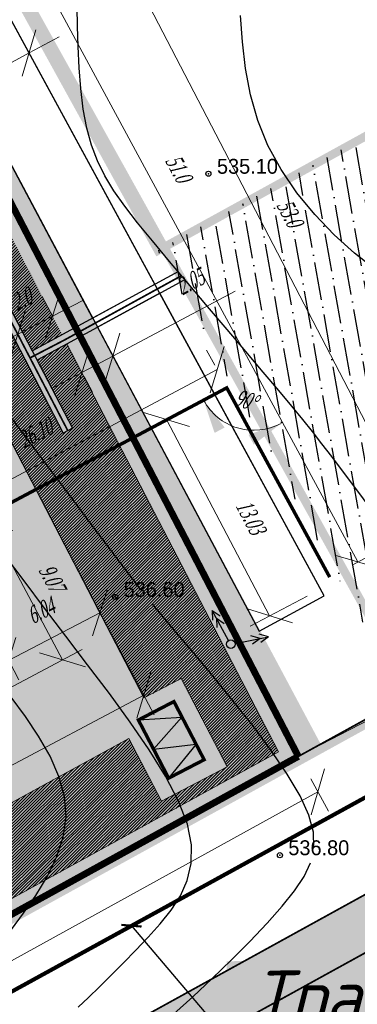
# Model space of a CAD drawing. Extents: x 0 to 361260, y 0 to 4201817.
# Tile 122 of 256: x 360564 to 360584, y 4200305 to 4200363. Entities that reach past the tile are written whole.
import ezdxf
from ezdxf import colors
from ezdxf.entities.mleader import LeaderData, LeaderLine
from ezdxf.math import Vec2, Vec3

# ---------------------------------------------------------------- set-up
doc = ezdxf.new("R2010")
doc.units = 0
doc.header["$LTSCALE"] = 0.5
doc.header["$MEASUREMENT"] = 0
doc.header["$PDMODE"] = 32
doc.header["$PDSIZE"] = 0.3
for name, pattern in [('CONTI', [0]), ('STRIH', [2, 1, -1]), ('STRIH_1', [3, 2, -1])]:
    doc.linetypes.add(name, pattern=pattern)
for name, color, linetype in [('(004) Точки рельефа', 7, 'Continuous'), ('(022) Возд. Линии', 7, 'Continuous'), ('0000000000', 7, 'Continuous'), ('GORIZDEFAULT', 32, 'CONTI'), ('PI_TTDEFAULT', 5, 'CONTI'), ('Водопровод 10', 7, 'Continuous'), ('Штрих Стекло', 7, 'Continuous')]:
    doc.layers.add(name, color=color, linetype=linetype)
doc.layers.add('.', color=7, linetype='Continuous', lineweight=15)
doc.styles.add('D-431', font='txt')
doc.styles.add('ESKD1', font='times.ttf', dxfattribs={"width": 0.6, "oblique": 15})
doc.dimstyles.new('GENPLAN', dxfattribs={"dimtxt": 1, "dimasz": 4, "dimexe": 1.3, "dimexo": 1.5, "dimgap": 1.2, "dimtad": 1, "dimzin": 0, "dimdsep": 46, "dimtxsty": 'ESKD1', "dimblk1": 'OBLIQUE', "dimblk2": 'OBLIQUE', "dimtsz": 1, "dimcen": -2, "dimadec": 0, "dimazin": 0, "dimtfac": 0.75, "dimtix": 1, "dimtmove": 0, "dimatfit": 3, "dimfxl": 1, "dimtvp": 1.2, "dimlwd": 0, "dimlwe": 0, "dimarcsym": 0})

# ---------------------------------------------------------------- blocks, each defined once
blk = doc.blocks.new('*D302')
at = {"color": 0, "linetype": 'CONTI', "lineweight": 0, "transparency": 16777216}
for p, q in [((8604568.512, 479960.328), (8604569.118, 479961.896)), ((8604567.356, 479960.111), (8604569.942, 479961.256)), ((8604615.936, 479942.422), (8604568.649, 479960.683)), ((8604615.799, 479942.067), (8604616.404, 479943.635)), ((8604614.643, 479941.85), (8604617.229, 479942.995))]:
    blk.add_line(p, q, dxfattribs=at)
at = {"layer": 'Defpoints', "color": 0, "linetype": 'CONTI', "transparency": 16777216}
for p in [(8604568.649, 479960.683), (8604567.972, 479958.929), (8604615.258, 479940.668)]:
    blk.add_point(p, dxfattribs=at)
at = {"color": 0, "linetype": 'CONTI', "lineweight": 30, "transparency": 16777216, "insert": (8604592.909, 479953.148), "char_height": 1, "attachment_point": 5, "rotation": 338.88457, "style": 'ESKD1', "bg_fill": 3, "box_fill_scale": 1.1, "bg_fill_color": 256, "bg_fill_true_color": 13158600, "bg_fill_transparency": 0}
blk.add_mtext('51.0', dxfattribs=at)
blk = doc.blocks.new('_Oblique')
at = {"color": 0, "linetype": 'ByBlock', "lineweight": -2}
blk.add_line((-0.5, -0.5), (0.5, 0.5), dxfattribs=at)
blk = doc.blocks.new('*D303')
at = {"color": 0, "linetype": 'Continuous', "lineweight": 0, "transparency": 16777216}
for p, q in [((8604602.882, 479943.802), (8604601.474, 479940.274)), ((8604601.956, 479941.481), (8604614.053, 479936.652)), ((8604614.98, 479938.973), (8604613.571, 479935.444))]:
    blk.add_line(p, q, dxfattribs=at)
at = {"color": 0, "linetype": 'CONTI', "lineweight": 0, "transparency": 16777216}
for p, q in [((8604600.656, 479940.923), (8604603.255, 479942.039)), ((8604612.754, 479936.094), (8604615.353, 479937.21))]:
    blk.add_line(p, q, dxfattribs=at)
at = {"layer": 'Defpoints', "color": 0, "linetype": 'CONTI', "transparency": 16777216}
for p in [(8604603.439, 479945.195, -655.541), (8604615.536, 479940.366, 316.054), (8604614.053, 479936.652)]:
    blk.add_point(p, dxfattribs=at)
at = {"color": 0, "linetype": 'CONTI', "lineweight": 30, "transparency": 16777216, "insert": (8604609.434, 479940.337), "char_height": 1, "attachment_point": 5, "rotation": 338.23732, "style": 'ESKD1'}
blk.add_mtext('13.03', dxfattribs=at)
blk = doc.blocks.new('*D304')
at = {"color": 0, "linetype": 'Continuous', "lineweight": 0, "transparency": 16777216}
blk.add_arc((8604604.098, 479946.875), 3.343, 248.55946, 339.04224, dxfattribs=at)
at = {"color": 0, "linetype": 'CONTI', "transparency": 16777216}
for points in [[(8604606.193, 479943.931), (8604606.816, 479943.693), (8604607.22, 479945.679)], [(8604604.616, 479942.722), (8604604.86, 479943.343), (8604602.876, 479943.764)]]:
    blk.add_solid(points, dxfattribs=at)
at = {"layer": 'Defpoints', "color": 0, "linetype": 'CONTI', "transparency": 16777216}
for p in [(8604604.098, 479946.875, 316.054), (8604604.098, 479946.875, 316.054), (8604604.605, 479943.571), (8604617.604, 479941.702, 316.054), (8604589.513, 479909.734, 316.054)]:
    blk.add_point(p, dxfattribs=at)
at = {"color": 0, "linetype": 'CONTI', "lineweight": 30, "transparency": 16777216, "insert": (8604604.757, 479945.381), "char_height": 1, "attachment_point": 5, "rotation": 23.80085, "style": 'ESKD1'}
blk.add_mtext('90°', dxfattribs=at)
blk = doc.blocks.new('ЯЧСМИТЫФЫВАП')
at = {"layer": '.', "linetype": 'CONTI', "lineweight": 30}
h = blk.add_hatch(color=1, dxfattribs=at)
h.dxf.hatch_style = 1
h.paths.add_polyline_path([(59747.417, 25965.881), (59749.97, 25966.116), (59748.344, 25964.195)])
h.paths.add_polyline_path([(59748.344, 25964.195), (59750.837, 25964.539), (59749.272, 25962.508)])
at = {"linetype": 'CONTI', "lineweight": 30, "const_width": 0.2, "elevation": 314.813}
blk.add_lwpolyline([(59749.272, 25962.508), (59751.331, 25963.641), (59749.476, 25967.014), (59747.417, 25965.881)], close=True, dxfattribs=at)
at = {"linetype": 'CONTI', "lineweight": 30, "elevation": 314.813}
for points in [[(59747.417, 25965.881), (59749.97, 25966.116), (59748.344, 25964.195)], [(59748.344, 25964.195), (59750.837, 25964.539), (59749.272, 25962.508)]]:
    blk.add_lwpolyline(points, close=True, dxfattribs=at)
blk = doc.blocks.new('*D305')
at = {"color": 0, "linetype": 'Continuous', "lineweight": 0, "transparency": 16777216}
for p, q in [((8604572.059, 479952.79), (8604576.692, 479964.224)), ((8604576.203, 479963.02), (8604625.407, 479943.087)), ((8604621.263, 479932.857), (8604625.895, 479944.292))]:
    blk.add_line(p, q, dxfattribs=at)
at = {"color": 0, "linetype": 'CONTI', "lineweight": 0, "transparency": 16777216}
for p, q in [((8604574.901, 479962.468), (8604577.506, 479963.571)), ((8604624.105, 479942.535), (8604626.709, 479943.638))]:
    blk.add_line(p, q, dxfattribs=at)
at = {"layer": 'Defpoints', "color": 0, "linetype": 'CONTI', "transparency": 16777216}
for p in [(8604571.496, 479951.4, -658.541), (8604625.407, 479943.087), (8604620.7, 479931.467, -658.541)]:
    blk.add_point(p, dxfattribs=at)
at = {"color": 0, "linetype": 'CONTI', "lineweight": 30, "transparency": 16777216, "insert": (8604599.579, 479955.395), "char_height": 1, "attachment_point": 5, "rotation": 337.94661, "style": 'ESKD1'}
blk.add_mtext('53.0', dxfattribs=at)
blk = doc.blocks.new('*D306')
at = {"color": 0, "linetype": 'Continuous', "lineweight": 0, "transparency": 16777216}
for p, q in [((8604597.142, 479942.266), (8604600.128, 479949.84)), ((8604596.389, 479940.357), (8604597.142, 479942.266)), ((8604597.39, 479942.169), (8604598.352, 479941.79)), ((8604596.389, 479940.357), (8604595.656, 479938.496)), ((8604596.637, 479940.259), (8604597.599, 479939.88))]:
    blk.add_line(p, q, dxfattribs=at)
at = {"color": 0, "linetype": 'CONTI', "lineweight": 0, "transparency": 16777216}
for p, q in [((8604597.706, 479940.969), (8604596.579, 479943.563)), ((8604596.953, 479939.06), (8604595.826, 479941.654))]:
    blk.add_line(p, q, dxfattribs=at)
at = {"layer": 'Defpoints', "color": 0, "linetype": 'CONTI', "transparency": 16777216}
for p in [(8604595.994, 479942.719, 313.43), (8604597.142, 479942.266), (8604595.241, 479940.809, 313.43)]:
    blk.add_point(p, dxfattribs=at)
at = {"color": 0, "linetype": 'CONTI', "lineweight": 30, "transparency": 16777216, "insert": (8604597.777, 479948.541), "char_height": 1, "attachment_point": 5, "rotation": 68.4848, "style": 'ESKD1'}
blk.add_mtext('2.05', dxfattribs=at)
blk = doc.blocks.new('*D308')
at = {"color": 0, "linetype": 'Continuous', "lineweight": 0, "transparency": 16777216}
for p, q in [((8604581.836, 479952.611), (8604582.551, 479954.479)), ((8604580.404, 479948.874), (8604581.836, 479952.611)), ((8604582.448, 479952.377), (8604583.05, 479952.146)), ((8604580.404, 479948.874), (8604579.688, 479947.006)), ((8604581.016, 479948.639), (8604581.618, 479948.409))]:
    blk.add_line(p, q, dxfattribs=at)
at = {"color": 0, "linetype": 'CONTI', "lineweight": 0, "transparency": 16777216}
for p, q in [((8604582.412, 479951.32), (8604581.26, 479953.903)), ((8604580.98, 479947.582), (8604579.828, 479950.165))]:
    blk.add_line(p, q, dxfattribs=at)
at = {"layer": 'Defpoints', "color": 0, "linetype": 'CONTI', "transparency": 16777216}
for p in [(8604581.048, 479952.913, 313.43), (8604581.836, 479952.611), (8604579.616, 479949.176, 313.43)]:
    blk.add_point(p, dxfattribs=at)
at = {"color": 0, "linetype": 'CONTI', "lineweight": 30, "transparency": 16777216, "insert": (8604579.523, 479951.354), "char_height": 1, "attachment_point": 5, "rotation": 69.03693, "style": 'ESKD1'}
blk.add_mtext('4.00', dxfattribs=at)
blk = doc.blocks.new('*D315')
at = {"layer": '0000000000', "color": 0, "linetype": 'Continuous', "lineweight": 0, "transparency": 16777216}
for p, q in [((8604592.929, 479941.746), (8604593.68, 479943.6)), ((8604593.481, 479940.444), (8604592.378, 479943.048)), ((8604592.986, 479941.723), (8604591.724, 479942.234)), ((8604592.929, 479941.746), (8604592.066, 479939.614)), ((8604592.617, 479938.312), (8604591.514, 479940.917)), ((8604592.122, 479939.591), (8604590.861, 479940.102)), ((8604592.066, 479939.614), (8604591.315, 479937.761))]:
    blk.add_line(p, q, dxfattribs=at)
at = {"layer": 'Defpoints', "color": 0, "linetype": 'Continuous', "transparency": 16777216}
for p in [(8604594.376, 479941.16, 320.287), (8604592.066, 479939.614), (8604593.513, 479939.028, 320.287)]:
    blk.add_point(p, dxfattribs=at)
at = {"layer": '0000000000', "color": 0, "linetype": 'Continuous', "lineweight": 0, "transparency": 16777216, "insert": (8604590.912, 479941.322), "char_height": 1, "attachment_point": 5, "rotation": 67.94661, "style": 'ESKD1'}
blk.add_mtext('2.0', dxfattribs=at)
blk = doc.blocks.new('*D316')
at = {"color": 0, "linetype": 'CONTI', "lineweight": 0, "transparency": 16777216}
for p, q in [((8604602.877, 479944.341), (8604601.747, 479946.934)), ((8604593.338, 479920.05), (8604592.207, 479922.642))]:
    blk.add_line(p, q, dxfattribs=at)
at = {"color": 0, "linetype": 'Continuous', "lineweight": 0, "transparency": 16777216}
for p, q in [((8604602.042, 479945.743), (8604601.102, 479946.113)), ((8604592.772, 479921.346), (8604602.312, 479945.637)), ((8604592.503, 479921.452), (8604591.562, 479921.821))]:
    blk.add_line(p, q, dxfattribs=at)
at = {"layer": 'Defpoints', "color": 0, "linetype": 'CONTI', "transparency": 16777216}
for p in [(8604602.312, 479945.637), (8604603.439, 479945.195, -658.541), (8604593.899, 479920.903, -658.541)]:
    blk.add_point(p, dxfattribs=at)
at = {"color": 0, "linetype": 'CONTI', "lineweight": 30, "transparency": 16777216, "insert": (8604596.634, 479935.859), "char_height": 1, "attachment_point": 5, "rotation": 68.55946, "style": 'ESKD1'}
blk.add_mtext('26.10', dxfattribs=at)
blk = doc.blocks.new('*D321')
at = {"layer": '0000000000', "color": 0, "linetype": 'Continuous', "lineweight": 0, "transparency": 16777216}
for p, q in [((8604595.798, 479924.371), (8604598.52, 479931.303)), ((8604596.749, 479929.528), (8604599.341, 479930.659)), ((8604606.489, 479926.778), (8604598.045, 479930.093)), ((8604604.241, 479921.055), (8604606.964, 479927.988)), ((8604605.192, 479926.212), (8604607.785, 479927.343))]:
    blk.add_line(p, q, dxfattribs=at)
at = {"layer": 'Defpoints', "color": 0, "linetype": 'Continuous', "transparency": 16777216}
for p in [(8604598.045, 479930.093), (8604595.249, 479922.975, -658.541), (8604603.693, 479919.659, -658.541)]:
    blk.add_point(p, dxfattribs=at)
at = {"layer": '0000000000', "color": 0, "linetype": 'Continuous', "lineweight": 0, "transparency": 16777216, "insert": (8604602.892, 479930.027), "char_height": 1, "attachment_point": 5, "rotation": 338.55946, "style": 'ESKD1'}
blk.add_mtext('9.07', dxfattribs=at)
blk = doc.blocks.new('*D322')
at = {"layer": '0000000000', "color": 0, "linetype": 'Continuous', "lineweight": 0, "transparency": 16777216}
for p, q in [((8604582.444, 479927.134), (8604586.011, 479936.216)), ((8604584.239, 479934.441), (8604586.832, 479935.571)), ((8604598.045, 479930.093), (8604585.535, 479935.006)), ((8604595.798, 479924.371), (8604598.52, 479931.303)), ((8604596.749, 479929.528), (8604599.341, 479930.659))]:
    blk.add_line(p, q, dxfattribs=at)
at = {"layer": 'Defpoints', "color": 0, "linetype": 'Continuous', "transparency": 16777216}
for p in [(8604585.535, 479935.006), (8604581.895, 479925.737, -658.541), (8604595.249, 479922.975, -658.541)]:
    blk.add_point(p, dxfattribs=at)
at = {"layer": '0000000000', "color": 0, "linetype": 'Continuous', "lineweight": 0, "transparency": 16777216, "insert": (8604592.415, 479934.142), "char_height": 1, "attachment_point": 5, "rotation": 338.55946, "style": 'ESKD1'}
blk.add_mtext('13.44', dxfattribs=at)
blk = doc.blocks.new('*D326')
at = {"layer": '0000000000', "color": 0, "linetype": 'Continuous', "lineweight": 0, "transparency": 16777216}
for p, q in [((8604606.35, 479930.322), (8604612.678, 479927.822)), ((8604612.031, 479927.002), (8604610.906, 479929.597)), ((8604590.843, 479876.1), (8604611.469, 479928.3)), ((8604585.724, 479878.122), (8604592.052, 479875.622)), ((8604591.406, 479874.802), (8604590.28, 479877.397))]:
    blk.add_line(p, q, dxfattribs=at)
at = {"layer": 'Defpoints', "color": 0, "linetype": 'Continuous', "transparency": 16777216}
for p in [(8604604.955, 479930.874, -658.541), (8604611.469, 479928.3), (8604584.329, 479878.674, -658.541)]:
    blk.add_point(p, dxfattribs=at)
at = {"layer": '0000000000', "color": 0, "linetype": 'Continuous', "lineweight": 0, "transparency": 16777216, "insert": (8604599.565, 479902.828), "char_height": 1, "attachment_point": 5, "rotation": 68.43955, "style": 'ESKD1'}
blk.add_mtext('56.13', dxfattribs=at)
blk = doc.blocks.new('*D330')
at = {"layer": '0000000000', "color": 0, "linetype": 'Continuous', "lineweight": 0, "transparency": 16777216}
for p, q in [((8604623.509, 479929.342), (8604622.341, 479931.918)), ((8604622.104, 479930.939), (8604624.142, 479930.172)), ((8604600.723, 479871.631), (8604622.925, 479930.63)), ((8604601.307, 479870.343), (8604600.139, 479872.92)), ((8604599.902, 479871.94), (8604601.94, 479871.174))]:
    blk.add_line(p, q, dxfattribs=at)
at = {"layer": 'Defpoints', "color": 0, "linetype": 'Continuous', "transparency": 16777216}
for p in [(8604620.7, 479931.467, 313.43), (8604622.925, 479930.63), (8604598.498, 479872.469, 313.43)]:
    blk.add_point(p, dxfattribs=at)
at = {"layer": '0000000000', "color": 0, "linetype": 'Continuous', "lineweight": 0, "transparency": 16777216, "insert": (8604610.224, 479901.733), "char_height": 1, "attachment_point": 5, "rotation": 69.37811, "style": 'ESKD1'}
blk.add_mtext('63.04', dxfattribs=at)
blk = doc.blocks.new('*D335')
at = {"layer": '0000000000', "color": 0, "linetype": 'Continuous', "lineweight": 0, "transparency": 16777216}
for p, q in [((8604606.919, 479928.999), (8604605.816, 479931.604)), ((8604604.1, 479924.705), (8604606.367, 479930.302)), ((8604605.864, 479930.505), (8604607.572, 479929.813)), ((8604604.651, 479923.402), (8604603.549, 479926.007)), ((8604603.597, 479924.908), (8604605.305, 479924.217))]:
    blk.add_line(p, q, dxfattribs=at)
at = {"layer": 'Defpoints', "color": 0, "linetype": 'Continuous', "transparency": 16777216}
for p in [(8604604.474, 479931.068, -658.541), (8604606.367, 479930.302), (8604602.207, 479925.472, -658.541)]:
    blk.add_point(p, dxfattribs=at)
at = {"layer": '0000000000', "color": 0, "linetype": 'Continuous', "lineweight": 0, "transparency": 16777216, "insert": (8604603.649, 479928.145), "char_height": 1, "attachment_point": 5, "rotation": 67.94661, "style": 'ESKD1'}
blk.add_mtext('6.04', dxfattribs=at)
blk = doc.blocks.new('_ArchTick')
at = {"color": 0, "linetype": 'ByBlock', "const_width": 0.15}
blk.add_lwpolyline([(-0.5, -0.5), (0.5, 0.5)], dxfattribs=at)
blk = doc.blocks.new('купкупкукуу')
at = {"layer": '.', "linetype": 'CONTI', "lineweight": 30}
h = blk.add_hatch(dxfattribs=at)
h.set_pattern_fill('ANSI31', color=72, angle=40.22838)
h.set_pattern_definition([(85.22837595, (8575768.79046, 421520.72065), (-0.12456677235, 0.01039803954), [])])
h.paths.add_polyline_path([(8604572.92, 479947.037), (8604571.181, 479948.085), (8604561.144, 479922.095), (8604563.012, 479921.38)])
h.paths.add_polyline_path([(8604571.4, 479948.653), (8604573.139, 479947.605), (8604593.347, 479939.419), (8604594.063, 479941.287), (8604572.006, 479950.222)])
h.paths.add_polyline_path([(8604544.848, 479880.003), (8604546.745, 479879.258), (8604562.796, 479920.82), (8604560.928, 479921.535)])
h.paths.add_polyline_path([(8604602.403, 479885.133), (8604598.099, 479873.688), (8604593.314, 479875.42), (8604597.682, 479886.926)])
h.paths.add_polyline_path([(8604545.791, 479875.12), (8604546.595, 479877.168), (8604560.535, 479871.694), (8604563.642, 479879.606), (8604566.497, 479878.484), (8604564.413, 479873.178), (8604593.582, 479861.723), (8604591.754, 479857.07)])
edge = h.paths.add_edge_path()
edge.add_arc((8604580.269, 479876.621), 3, 158.55946, 248.55946, ccw=False)
edge.add_line((8604577.476, 479877.717), (8604597.05, 479927.561))
edge.add_line((8604597.05, 479927.561), (8604602.688, 479925.277))
edge.add_arc((8604601.561, 479922.496), 3, -20.79163, 67.94661, ccw=False)
edge.add_line((8604604.366, 479921.431), (8604604.204, 479921.154))
edge.add_line((8604604.204, 479921.154), (8604597.688, 479923.713))
edge.add_line((8604597.688, 479923.713), (8604594.033, 479914.405))
edge.add_line((8604594.033, 479914.405), (8604600.548, 479911.846))
edge.add_line((8604600.548, 479911.846), (8604597.624, 479904.4))
edge.add_line((8604597.624, 479904.4), (8604591.108, 479906.958))
edge.add_line((8604591.108, 479906.958), (8604588.55, 479900.443))
edge.add_line((8604588.55, 479900.443), (8604595.065, 479897.884))
edge.add_line((8604595.065, 479897.884), (8604586.452, 479874.243))
edge.add_arc((8604583.643, 479875.296), 3, 248.55946, 339.4591, ccw=False)
edge.add_line((8604582.546, 479872.503), (8604579.172, 479873.828))
h.paths.add_polyline_path([(8604600.167, 479893.47), (8604612.453, 479925.799), (8604616.29, 479924.245), (8604617.923, 479928.277), (8604612.501, 479930.473), (8604611.577, 479928.191), (8604578.403, 479941.63), (8604568.487, 479916.379), (8604567.556, 479916.745), (8604564.632, 479909.299), (8604572.078, 479906.374), (8604573.474, 479905.826), (8604570.184, 479897.449), (8604572.046, 479896.718), (8604566.563, 479882.756), (8604565.104, 479883.329), (8604568.028, 479890.775), (8604554.997, 479895.893), (8604548.424, 479878.609), (8604547.305, 479879.042), (8604573.479, 479946.82), (8604597.865, 479936.941), (8604598.09, 479937.497), (8604593.903, 479939.194), (8604594.619, 479941.062), (8604619.641, 479930.925), (8604616.858, 479923.53), (8604604.841, 479891.695)])
at = {"layer": '(022) Возд. Линии'}
for p, q in [((8604613.559, 479934.1, 315.799), (8604614.8, 479935.669, 315.799)), ((8604613.559, 479934.1, 315.799), (8604614.8, 479935.669, 315.799)), ((8604614.8, 479935.669, 315.799), (8604614.294, 479935.432, 315.799)), ((8604614.8, 479935.669, 315.799), (8604614.294, 479935.432, 315.799)), ((8604614.8, 479935.669, 315.799), (8604614.686, 479935.122, 315.799)), ((8604614.8, 479935.669, 315.799), (8604614.686, 479935.122, 315.799)), ((8604614.49, 479935.277, 315.799), (8604613.983, 479935.04, 315.799)), ((8604614.49, 479935.277, 315.799), (8604613.983, 479935.04, 315.799)), ((8604614.49, 479935.277, 315.799), (8604614.376, 479934.729, 315.799)), ((8604614.49, 479935.277, 315.799), (8604614.376, 479934.729, 315.799)), ((8604611.292, 479934.696, 315.799), (8604611.848, 479934.752, 315.799)), ((8604611.292, 479934.696, 315.799), (8604611.848, 479934.752, 315.799)), ((8604613.161, 479933.984, 315.799), (8604611.292, 479934.696, 315.799)), ((8604611.292, 479934.696, 315.799), (8604611.67, 479934.285, 315.799)), ((8604613.161, 479933.984, 315.799), (8604611.292, 479934.696, 315.799)), ((8604611.292, 479934.696, 315.799), (8604611.67, 479934.285, 315.799)), ((8604611.759, 479934.518, 315.799), (8604612.315, 479934.574, 315.799)), ((8604611.759, 479934.518, 315.799), (8604612.315, 479934.574, 315.799)), ((8604611.759, 479934.518, 315.799), (8604612.137, 479934.106, 315.799)), ((8604611.759, 479934.518, 315.799), (8604612.137, 479934.106, 315.799))]:
    blk.add_line(p, q, dxfattribs=at)
blk.add_circle((8604613.404, 479933.902, 315.799), 0.25, dxfattribs=at)
blk.add_circle((8604613.404, 479933.902, 315.799), 0.25, dxfattribs=at)
at = {"linetype": 'CONTI', "lineweight": 30, "elevation": 314.416}
blk.add_lwpolyline([(8604593.215, 479939.473), (8604598.09, 479937.497), (8604597.865, 479936.941)], dxfattribs=at)
at = {"linetype": 'CONTI', "lineweight": 30, "const_width": 0.4, "elevation": 314.416}
blk.add_lwpolyline([(8604620.7, 479931.467), (8604596.454, 479867.041)], dxfattribs=at)
at = {"layer": '0000000000', "linetype": 'Continuous', "lineweight": 0, "elevation": -657.555}
for points in [[(8604600.167, 479893.47), (8604612.453, 479925.799), (8604616.29, 479924.245), (8604617.923, 479928.277), (8604612.501, 479930.473), (8604611.577, 479928.191), (8604578.403, 479941.63), (8604568.487, 479916.379), (8604567.556, 479916.745), (8604564.632, 479909.299), (8604572.078, 479906.374), (8604573.474, 479905.826), (8604570.184, 479897.449), (8604572.046, 479896.718), (8604566.563, 479882.756), (8604565.104, 479883.329), (8604568.028, 479890.775), (8604554.997, 479895.893), (8604548.424, 479878.609)], [(8604547.305, 479879.042), (8604573.479, 479946.82), (8604597.865, 479936.941), (8604598.09, 479937.497), (8604593.903, 479939.194), (8604594.619, 479941.062), (8604619.641, 479930.925), (8604616.858, 479923.53), (8604604.841, 479891.695)]]:
    blk.add_lwpolyline(points, dxfattribs=at)
at = {"layer": '0000000000', "linetype": 'Continuous', "lineweight": 0, "elevation": -3.11}
blk.add_lwpolyline([(8604612.17, 479926.992), (8604613.052, 479929.17), (8604616.62, 479927.725), (8604615.738, 479925.547)], close=True, dxfattribs=at)
at = {"linetype": 'CONTI', "lineweight": 30, "rotation": 39.13639551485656}
blk.add_blockref('ЯЧСМИТЫФЫВАП', (8574658.197, 422075.974, -1228.176), dxfattribs=at)
at = {"layer": '0000000000', "linetype": 'Continuous', "lineweight": 0}
dim = blk.add_linear_dim(base=(8604585.535, 479935.006, 0.986), p1=(8604595.249, 479922.975, -657.555), p2=(8604581.895, 479925.737, -657.555), angle=338.55946, dimstyle='GENPLAN', override={"dimtmove": 1}, dxfattribs=at)
dim.commit()
dim.dimension.update_dxf_attribs({"geometry": '*D322', "text_midpoint": (8604592.415, 479934.142, 0.986)})
for p1, p2, distance, picture, middle in [((8604598.498, 479872.469, 314.416), (8604620.7, 479931.467, 314.416), -2.377, '*D330', (8604610.224, 479901.733, 0.986)), ((8604602.207, 479925.472, -657.555), (8604604.474, 479931.068, -657.555), -2.043, '*D335', (8604603.649, 479928.145, 0.986)), ((8604584.329, 479878.674, -657.555), (8604604.955, 479930.874, -657.555), -7.004, '*D326', (8604599.565, 479902.828, 0.986)), ((8604603.693, 479919.659, -657.555), (8604595.249, 479922.975, -657.555), -7.648, '*D321', (8604602.892, 479930.027, 0.986))]:
    dim = blk.add_aligned_dim(p1=p1, p2=p2, distance=distance, dimstyle='GENPLAN', dxfattribs=at)
    dim.commit()
    dim.dimension.update_dxf_attribs({"geometry": picture, "text_midpoint": middle})
at = {"linetype": 'CONTI', "lineweight": 30}
dim = blk.add_aligned_dim(p1=(8604615.258, 479940.668, 0.986), p2=(8604567.972, 479958.929, 0.986), distance=-1.881, text='51.0', dimstyle='GENPLAN', override={"dimtfill": 1}, dxfattribs=at)
dim.commit()
dim.dimension.update_dxf_attribs({"geometry": '*D302', "text_midpoint": (8604592.909, 479953.148, 0.986)})
for points, elevation in [([(8604614.172, 479935.553), (8604615.72, 479939.63), (8604568.381, 479957.766), (8604566.096, 479951.85), (8604569.835, 479949.596)], 314.416), ([(8604569.835, 479949.596), (8604570.986, 479952.578), (8604614.172, 479935.553)], 314.416), ([(8604593.347, 479939.419), (8604596.854, 479948.574)], 321.273), ([(8604593.903, 479939.194), (8604597.414, 479948.359)], 321.273), ([(8604573.139, 479947.605), (8604593.347, 479939.419)], 314.416), ([(8604545.502, 479874.374), (8604573.479, 479946.82), (8604597.865, 479936.941)], -657.555)]:
    blk.add_lwpolyline(points, dxfattribs=dict(at, elevation=elevation))
at = {"linetype": 'CONTI', "lineweight": 30, "elevation": 0.986}
for points in [[(8604566.096, 479951.85), (8604569.835, 479949.596), (8604570.986, 479952.578), (8604594.793, 479943.193), (8604596.281, 479947.077), (8604568.381, 479957.766)], [(8604596.841, 479946.863), (8604595.351, 479942.973), (8604614.172, 479935.553), (8604615.72, 479939.63)]]:
    blk.add_lwpolyline(points, close=True, dxfattribs=at)
at = {"linetype": 'CONTI', "lineweight": 30, "const_width": 0.4, "elevation": -657.555}
blk.add_lwpolyline([(8604543.148, 479877.993), (8604571.496, 479951.4), (8604620.7, 479931.467)], dxfattribs=at)
at = {"color": 1, "linetype": 'STRIH', "lineweight": 30}
for points, const_width, elevation in [([(8604596.568, 479946.967), (8604597.134, 479948.467)], 0.1, 321.273), ([(8604615.258, 479940.668), (8604603.439, 479945.195), (8604593.899, 479920.903)], 0.2, -657.555)]:
    blk.add_lwpolyline(points, dxfattribs=dict(at, const_width=const_width, elevation=elevation))
at = {"color": 4, "linetype": 'STRIH', "lineweight": 30, "const_width": 0.1}
for points, elevation in [([(8604547.025, 479879.15), (8604573.309, 479947.213), (8604597.97, 479937.222)], -657.555), ([(8604594.376, 479941.16), (8604593.513, 479939.028)], 321.273)]:
    blk.add_lwpolyline(points, dxfattribs=dict(at, elevation=elevation))
at = {"color": 1, "linetype": 'CONTI', "lineweight": 30, "const_width": 0.1, "elevation": 321.273}
blk.add_lwpolyline([(8604594.376, 479941.16), (8604596.568, 479946.967)], dxfattribs=at)
at = {"layer": '0000000000', "linetype": 'Continuous', "lineweight": 0, "elevation": -657.555}
blk.add_lwpolyline([(8604578.403, 479941.63), (8604608.343, 479929.535)], dxfattribs=at)
at = {"linetype": 'CONTI', "lineweight": 30}
dim = blk.add_linear_dim(base=(8604625.407, 479943.087, 0.986), p1=(8604571.496, 479951.4, -657.555), p2=(8604620.7, 479931.467, -657.555), angle=337.94661, text='53.0', dimstyle='GENPLAN', dxfattribs=at)
dim.commit()
dim.dimension.update_dxf_attribs({"geometry": '*D305', "text_midpoint": (8604598.937, 479953.81, 0.986), "dimtype": 129})
dim = blk.add_aligned_dim(p1=(8604579.616, 479949.176, 314.416), p2=(8604581.048, 479952.913, 314.416), distance=-0.844, dimstyle='GENPLAN', dxfattribs=at)
dim.commit()
dim.dimension.update_dxf_attribs({"geometry": '*D308', "text_midpoint": (8604579.523, 479951.354, 0.986)})
dim = blk.add_linear_dim(base=(8604597.142, 479942.266, 0.986), p1=(8604595.241, 479940.809, 314.416), p2=(8604595.994, 479942.719, 314.416), angle=68.4848, dimstyle='GENPLAN', dxfattribs=at)
dim.commit()
dim.dimension.update_dxf_attribs({"geometry": '*D306', "text_midpoint": (8604599.368, 479947.914, 0.986), "dimtype": 129})
at = {"color": 1, "linetype": 'CONTI', "lineweight": 30}
dim = blk.add_angular_dim_2l(base=(8604604.605, 479943.571), line1=((8604617.604, 479941.702, -657.555), (8604604.098, 479946.875, -657.555)), line2=((8604604.098, 479946.875, -657.555), (8604589.513, 479909.734, -657.555)), dimstyle='GENPLAN', dxfattribs=at)
dim.commit()
dim.dimension.update_dxf_attribs({"geometry": '*D304', "text_midpoint": (8604604.757, 479945.381, -973.609)})
for base, p1, p2, angle, picture, middle in [((8604602.312, 479945.637, 0.986), (8604593.899, 479920.903, -657.555), (8604603.439, 479945.195, -657.555), 68.55946, '*D316', (8604598.226, 479935.234, 0.986)), ((8604614.053, 479936.652, 0.986), (8604603.439, 479945.195, -654.555), (8604615.536, 479940.366, 317.04), 338.23732, '*D303', (8604608.8, 479938.749, 0.986))]:
    dim = blk.add_linear_dim(base=base, p1=p1, p2=p2, angle=angle, dimstyle='GENPLAN', dxfattribs=at)
    dim.commit()
    dim.dimension.update_dxf_attribs({"geometry": picture, "text_midpoint": middle, "dimtype": 129})
at = {"layer": '0000000000', "color": 5, "linetype": 'Continuous', "lineweight": 0}
dim = blk.add_aligned_dim(p1=(8604594.376, 479941.16, 321.273), p2=(8604593.513, 479939.028, 321.273), distance=-1.561, text='2.0', dimstyle='GENPLAN', dxfattribs=at)
dim.commit()
dim.dimension.update_dxf_attribs({"geometry": '*D315', "text_midpoint": (8604590.912, 479941.322, 0.986)})

msp = doc.modelspace()

# ---------------------------------------------------------------- hatches: boundary and pattern name
at = {"layer": '.', "linetype": 'Continuous'}
h = msp.add_hatch(color=5, dxfattribs=at)
h.dxf.hatch_style = 1
h.set_gradient(color1=(225, 227, 229), color2=(222, 224, 227), one_color=1, tint=0.88)
h.paths.add_polyline_path([(360519.249, 4200275.882), (360524.506, 4200278.774), (360520.166, 4200286.663), (360581.78, 4200320.574), (360556.369, 4200368.228), (360483.33, 4200328.786), (360509.038, 4200280.532), (360514.896, 4200283.766)])
at = {"layer": 'Штрих Стекло', "linetype": 'Continuous'}
h = msp.add_hatch(color=5, dxfattribs=at)
h.dxf.hatch_style = 1
h.set_gradient(color1=(173, 173, 173), color2=(166, 166, 166), one_color=1, tint=0.65)
edge = h.paths.add_edge_path()
edge.add_line((360067.205, 4200806.615), (360049.645, 4200796.938))
edge.add_arc((360052.059, 4200792.559), 5, 32.88524, 118.85775, ccw=False)
edge.add_line((360056.257, 4200795.274), (360060.259, 4200789.085))
edge.add_line((360060.259, 4200789.085), (360069.039, 4200793.924))
edge.add_line((360069.039, 4200793.924), (360065.267, 4200799.758))
edge.add_arc((360069.63, 4200802.227), 5.014, 118.92591, 209.50369, ccw=False)
edge = h.paths.add_edge_path()
edge.add_line((360236.317, 4200517.23), (360498.797, 4200265.225))
edge.add_arc((360509.185, 4200276.045), 15, 226.16627, 298.85775)
edge.add_line((360516.425, 4200262.908), (361136.886, 4200604.824))
edge.add_arc((361129.646, 4200617.961), 15, 298.85775, 396.46852)
edge.add_line((361141.709, 4200626.877), (360736.189, 4201168.806))
edge.add_arc((360740.21, 4201171.777), 5, 118.85775, 216.46852, ccw=False)
edge.add_line((360737.797, 4201176.157), (360731.547, 4201172.713))
edge.add_line((360731.547, 4201172.713), (361139.296, 4200625.094))
edge.add_arc((361129.646, 4200617.961), 12, -61.14225, 36.46852, ccw=False)
edge.add_line((361135.438, 4200607.451), (360507.891, 4200266.197))
edge.add_line((360507.891, 4200266.197), (360237.512, 4200520.465))
edge.add_line((360237.512, 4200520.465), (360062.893, 4200790.537))
edge.add_line((360062.893, 4200790.537), (360060.259, 4200789.085))
edge.add_line((360060.259, 4200789.085), (360234.992, 4200518.836))
edge.add_arc((360242.55, 4200523.723), 9, 212.88524, 226.16627)
edge = h.paths.add_edge_path(flags=16)
edge.add_line((360274.624, 4200503.308), (360634.832, 4200701.808))
edge.add_arc((360637.246, 4200697.429), 5, 28.85775, 118.85775, ccw=False)
edge.add_line((360641.625, 4200699.842), (360789.915, 4200430.746))
edge.add_arc((360785.536, 4200428.333), 5, -61.14225, 28.85775, ccw=False)
edge.add_line((360787.949, 4200423.954), (360511.598, 4200271.666))
edge.add_arc((360509.185, 4200276.045), 5, 226.82384, 298.85775, ccw=False)
edge.add_line((360505.764, 4200272.399), (360273.569, 4200495.328))
edge.add_arc((360277.037, 4200498.929), 5, 118.85775, 226.07521, ccw=False)
h.paths.add_polyline_path([(360274.624, 4200503.308), (360631.329, 4200699.877), (360780.102, 4200429.905), (360509.832, 4200280.969)], flags=0)
edge = h.paths.add_edge_path(flags=16)
edge.add_line((360648.845, 4200709.53), (360942.986, 4200871.621))
edge.add_arc((360945.4, 4200867.242), 5, 36.46852, 118.85775, ccw=False)
edge.add_line((360949.42, 4200870.214), (361133.667, 4200620.933))
edge.add_arc((361129.646, 4200617.961), 5, -61.14225, 36.46852, ccw=False)
edge.add_line((361132.059, 4200613.582), (360801.962, 4200431.676))
edge.add_arc((360799.549, 4200436.055), 5, 208.85775, 298.85775, ccw=False)
edge.add_line((360795.17, 4200433.642), (360646.88, 4200702.738))
edge.add_arc((360651.259, 4200705.151), 5, 118.85775, 208.85775, ccw=False)
h.paths.add_polyline_path([(360652.349, 4200711.46), (360938.867, 4200869.351), (361123.713, 4200619.259), (360801.122, 4200441.489)], flags=0)
edge = h.paths.add_edge_path(flags=17)
edge.add_line((361139.296, 4200625.094), (360731.547, 4201172.713))
edge.add_line((360731.547, 4201172.713), (360723.659, 4201168.366))
edge.add_arc((360726.073, 4201163.987), 5, 36.46852, 118.85775, ccw=False)
edge.add_line((360730.093, 4201166.959), (360939.826, 4200883.196))
edge.add_arc((360935.805, 4200880.224), 5, -61.14225, 36.46852, ccw=False)
edge.add_line((360938.218, 4200875.845), (360645.95, 4200714.785))
edge.add_arc((360643.536, 4200719.164), 5, 208.85775, 298.85775, ccw=False)
edge.add_line((360639.157, 4200716.751), (360490.867, 4200985.847))
edge.add_arc((360495.246, 4200988.26), 5, 118.85775, 208.85775, ccw=False)
edge.add_line((360492.833, 4200992.639), (360478.82, 4200984.917))
edge.add_arc((360481.233, 4200980.538), 5, 28.85775, 118.85775, ccw=False)
edge.add_line((360485.612, 4200982.951), (360633.903, 4200713.855))
edge.add_arc((360629.523, 4200711.442), 5, -61.14225, 28.85552, ccw=False)
edge.add_line((360631.937, 4200707.063), (360550.485, 4200662.177))
edge.add_arc((360548.072, 4200666.557), 5, 208.85775, 298.85775, ccw=False)
edge.add_line((360543.693, 4200664.143), (360395.403, 4200933.239))
edge.add_arc((360399.782, 4200935.652), 5, 118.85775, 208.85775, ccw=False)
edge.add_line((360397.369, 4200940.032), (360749.145, 4201133.884))
edge.add_arc((360751.558, 4201129.505), 5, 36.46852, 118.85775, ccw=False)
edge.add_line((360755.579, 4201132.477), (360745.985, 4201145.458))
edge.add_arc((360741.964, 4201142.486), 5, -61.14225, 36.46852, ccw=False)
edge.add_line((360744.377, 4201138.107), (360086.378, 4200775.506))
edge.add_arc((360084.042, 4200779.927), 5, 212.88524, 297.85041, ccw=False)
edge.add_line((360079.844, 4200777.212), (360088.552, 4200763.743))
edge.add_arc((360092.751, 4200766.458), 5, 118.85775, 212.88524, ccw=False)
edge.add_line((360090.338, 4200770.837), (360383.356, 4200932.309))
edge.add_arc((360385.769, 4200927.93), 5, 28.85775, 118.85775, ccw=False)
edge.add_line((360390.148, 4200930.343), (360538.438, 4200661.248))
edge.add_arc((360534.059, 4200658.834), 5, -61.14225, 28.85775, ccw=False)
edge.add_line((360536.472, 4200654.455), (360267.361, 4200506.157))
edge.add_arc((360264.948, 4200510.536), 5, 226.16627, 298.85775, ccw=False)
edge.add_line((360261.485, 4200506.929), (360243.327, 4200524.363))
edge.add_line((360243.327, 4200524.363), (360069.039, 4200793.924))
edge.add_line((360069.039, 4200793.924), (360062.893, 4200790.537))
edge.add_line((360062.893, 4200790.537), (360237.512, 4200520.465))
edge.add_line((360237.512, 4200520.465), (360507.891, 4200266.197))
edge.add_line((360507.891, 4200266.197), (361135.438, 4200607.451))
edge.add_arc((361129.646, 4200617.961), 12, 298.85775, 396.46852)

# ---------------------------------------------------------------- linework, layer by layer
at = {"color": 7, "linetype": 'STRIH_1', "ltscale": 2, "true_color": 0xffffff, "const_width": 0.1}
msp.add_lwpolyline([(360062.093, 4200799.14), (360240.997, 4200522.441), (360503.645, 4200270.274, 0.328259), (360513.046, 4200269.038), (361133.507, 4200610.954, 0.453677), (361136.08, 4200622.716), (360733.263, 4201167.717)], format="xyb", dxfattribs=at)
at = {"ltscale": 0.149071, "const_width": 0.1}
msp.add_lwpolyline([(360641.625, 4200699.842), (360789.915, 4200430.746, -0.414214), (360787.949, 4200423.954), (360511.598, 4200271.666, -0.328259), (360505.722, 4200272.438), (360273.574, 4200495.323, -0.505731), (360274.624, 4200503.308), (360634.832, 4200701.808, -0.414214)], format="xyb", close=True, dxfattribs=at)
at = {"color": 0, "ltscale": 0.149071, "const_width": 0.5}
msp.add_lwpolyline([(360396.781, 4200389.509), (360514.475, 4200454.367), (360587.266, 4200323.349), (360509.753, 4200280.634)], close=True, dxfattribs=at)
at = {"ltscale": 0.149071, "const_width": 0.1}
msp.add_lwpolyline([(360519.985, 4200286.563), (360780.102, 4200429.905)], dxfattribs=at)
at = {"color": 5, "linetype": 'Continuous', "lineweight": 106}
msp.add_lwpolyline([(360459.819, 4200322.369), (360508.453, 4200275.756), (360673.542, 4200366.487)], dxfattribs=at)
at = {"layer": 'GORIZDEFAULT', "color": 32}
for points in [[(360584.73, 4200334.41, 535.5), (360583.82, 4200335.63, 535.5), (360583.05, 4200336.65, 535.5), (360582.41, 4200337.5, 535.5), (360581.83, 4200338.25, 535.5), (360581.28, 4200338.96, 535.5), (360580.71, 4200339.67, 535.5), (360580.06, 4200340.46, 535.5), (360579.3, 4200341.37, 535.5), (360578.39, 4200342.45, 535.5), (360577.36, 4200343.66, 535.5), (360576.26, 4200344.97, 535.5), (360575.11, 4200346.32, 535.5), (360573.98, 4200347.66, 535.5), (360572.89, 4200348.96, 535.5), (360571.89, 4200350.16, 535.5), (360571.01, 4200351.23, 535.5), (360570.26, 4200352.2, 535.5), (360569.62, 4200353.11, 535.5), (360569.09, 4200353.98, 535.5), (360568.65, 4200354.86, 535.5), (360568.3, 4200355.78, 535.5), (360568.03, 4200356.79, 535.5), (360567.82, 4200357.91, 535.5), (360567.67, 4200359.11, 535.5), (360567.57, 4200360.34, 535.5), (360567.51, 4200361.58, 535.5), (360567.48, 4200362.78, 535.5), (360567.47, 4200363.9, 535.5)], [(360584.97, 4200348.48, 535), (360583.75, 4200349.44, 535), (360582.55, 4200350.52, 535), (360581.41, 4200351.71, 535), (360580.36, 4200352.99, 535), (360579.44, 4200354.35, 535), (360578.66, 4200355.77, 535), (360578.07, 4200357.24, 535), (360577.64, 4200358.75, 535), (360577.35, 4200360.29, 535), (360577.16, 4200361.85, 535), (360577.05, 4200363.4, 535)], [(360571.2, 4200329.69, 536.5), (360570.67, 4200330.38, 536.5), (360570.05, 4200331.19, 536.5), (360569.28, 4200332.22, 536.5), (360568.35, 4200333.45, 536.5), (360567.28, 4200334.88, 536.5), (360566.13, 4200336.41, 536.5), (360564.96, 4200337.97, 536.5), (360563.82, 4200339.47, 536.5), (360562.79, 4200340.85, 536.5), (360561.92, 4200342.01, 536.5), (360560.42, 4200343.98, 536.5)], [(360567.52, 4200305.15, 537), (360568.12, 4200305.72, 537), (360568.77, 4200306.34, 537), (360569.46, 4200307.03, 537), (360570.18, 4200307.75, 537), (360570.91, 4200308.5, 537), (360571.63, 4200309.27, 537), (360572.33, 4200310.05, 537), (360572.98, 4200310.85, 537), (360573.52, 4200311.69, 537), (360573.93, 4200312.6, 537), (360574.16, 4200313.59, 537), (360574.18, 4200314.69, 537), (360573.94, 4200315.9, 537), (360573.42, 4200317.25, 537), (360572.65, 4200318.72, 537), (360571.68, 4200320.27, 537), (360570.57, 4200321.9, 537), (360569.35, 4200323.57, 537), (360568.07, 4200325.26, 537), (360566.79, 4200326.94, 537), (360565.55, 4200328.59, 537), (360564.35, 4200330.19, 537), (360563.19, 4200331.72, 537)], [(360581.36, 4200314.52, 536.5), (360581.33, 4200315.43, 536.5), (360581.06, 4200316.43, 536.5), (360580.55, 4200317.56, 536.5), (360579.8, 4200318.84, 536.5), (360578.85, 4200320.24, 536.5), (360577.77, 4200321.69, 536.5), (360576.63, 4200323.13, 536.5), (360575.5, 4200324.52, 536.5), (360574.44, 4200325.79, 536.5), (360573.51, 4200326.88, 536.5), (360572.6, 4200327.96, 536.5), (360571.9, 4200328.81, 536.5)], [(360563.61, 4200309.72, 537.5), (360564.31, 4200310.68, 537.5), (360565.03, 4200311.71, 537.5), (360565.69, 4200312.81, 537.5), (360566.25, 4200313.96, 537.5), (360566.64, 4200315.14, 537.5), (360566.81, 4200316.33, 537.5), (360566.72, 4200317.52, 537.5), (360566.39, 4200318.71, 537.5), (360565.87, 4200319.89, 537.5), (360565.19, 4200321.07, 537.5), (360564.42, 4200322.23, 537.5), (360563.58, 4200323.37, 537.5)], [(360573.14, 4200304.77, 536.5), (360574.25, 4200305.77, 536.5), (360575.38, 4200306.84, 536.5), (360576.52, 4200307.93, 536.5), (360577.61, 4200309.02, 536.5), (360578.61, 4200310.08, 536.5), (360579.5, 4200311.08, 536.5), (360580.23, 4200311.98, 536.5), (360580.79, 4200312.82, 536.5), (360581.17, 4200313.64, 536.5)]]:
    msp.add_polyline3d(points, dxfattribs=at)
at = {"layer": 'PI_TTDEFAULT', "color": 5}
for p in [(360575.17, 4200354.11, 535.1), (360569.69, 4200329.25, 536.6), (360579.37, 4200314.08, 536.8)]:
    msp.add_point(p, dxfattribs=at)

# ---------------------------------------------------------------- texts
at = {"layer": '(004) Точки рельефа', "style": 'D-431'}
for s, p in [('535.10', (360575.67, 4200354.11)), ('536.60', (360570.19, 4200329.25)), ('536.80', (360579.86, 4200314.08))]:
    msp.add_text(s, height=0.875, dxfattribs=at).set_placement(p)

# ---------------------------------------------------------------- next in the draw order: block references
at = {"rotation": 319.4855031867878}
msp.add_blockref('купкупкукуу', (-6492793.211, 9425365.441, -314.416), dxfattribs=at)

# ---------------------------------------------------------------- next in the draw order: hatches: boundary and pattern name
h = msp.add_hatch()
h.set_pattern_fill('ANSI36', color=40, scale=7.111992, angle=55)
h.set_pattern_definition([(100, (0, 0), (-1.14564593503, 1.37773985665), [2.22249745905, -0.4444994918, 0, -0.4444994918])])
h.paths.add_polyline_path([(360586.689, 4200323.322), (360612.964, 4200337.801), (360598.485, 4200364.076), (360572.21, 4200349.597)])

# ---------------------------------------------------------------- next in the draw order: linework, layer by layer
at = {"color": 0, "ltscale": 0.149071, "const_width": 0.5}
msp.add_lwpolyline([(360514.475, 4200454.367), (360610.537, 4200507.303), (360682.751, 4200376.259), (360612.964, 4200337.801), (360598.485, 4200364.076), (360572.21, 4200349.597)], close=True, dxfattribs=at)

# ---------------------------------------------------------------- next in the draw order: leaders
at = {"layer": 'Водопровод 10', "color": 1, "lineweight": 0}
ml = msp.add_multileader_mtext('Standard', dxfattribs=at)
ml.set_content('{\\fISOCPEUR|b0|i1|c204|p34;Трасса №6}', color=1)
ml.set_leader_properties()
ml.set_arrow_properties(name='ARCHTICK')
ml.build(insert=Vec2(0, 0))
ml.multileader.update_dxf_attribs({"text_left_attachment_type": 6, "text_right_attachment_type": 6, "dogleg_length": 0.36, "arrow_head_size": 0.84})
ctx = ml.context
ctx.base_point, ctx.char_height, ctx.arrow_head_size, ctx.landing_gap_size, ctx.plane_origin, ctx.plane_x_axis, ctx.plane_y_axis = Vec3(360577.451, 4200303.667), 3, 0.84, 0, Vec3(360754.571, 4200196.424), Vec3(0.99988, 0.015513), Vec3(-0.015513, 0.99988)
ctx.left_attachment, ctx.right_attachment, ctx.text_align_type = 6, 6, 1
notes = []
notes.append((ctx, [(1, (1, 1, 0), (360575.981, 4200303.644), (0.99988, 0.015513), 1.47, [(0, [(360570.649, 4200309.938)], 0, [])])]))
ctx.mtext.insert, ctx.mtext.text_direction, ctx.mtext.rotation, ctx.mtext.width, ctx.mtext.alignment, ctx.mtext.flow_direction = Vec3(360583.493, 4200307.361), Vec3(0.99988, 0.015513), 0.015513, 13.305, 2, 5
ctx.mtext.has_bg_fill, ctx.mtext.bg_color, ctx.mtext.bg_scale_factor, ctx.mtext.bg_transparency, ctx.mtext.use_window_bg_color = 1, -1023409921, 1.2, 0, 0
for ctx, leaders in notes:
    for number, flags, end, landing, length, lines in leaders:
        leader = LeaderData()
        leader.index, (leader.has_last_leader_line, leader.has_dogleg_vector, leader.attachment_direction) = number, flags
        leader.last_leader_point, leader.dogleg_vector, leader.dogleg_length = Vec3(end), Vec3(landing), length
        for number, points, colour, breaks in lines:
            line = LeaderLine()
            line.index, line.vertices, line.color, line.breaks = number, Vec3.list(points), colors.encode_raw_color(colour), breaks
            leader.lines.append(line)
        ctx.leaders.append(leader)

doc.saveas('drawing.dxf')
